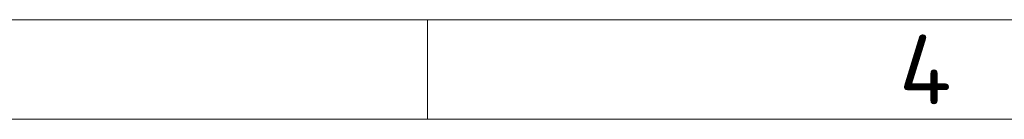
# Model space of a CAD drawing. Header units: millimetres. Extents: x 5 to 415, y 5 to 292.
# Tile 37 of 123: x 140 to 189, y 287 to 292. Entities that reach past the tile are written whole.
import ezdxf

# ---------------------------------------------------------------- set-up
doc = ezdxf.new("R2010")
doc.units = ezdxf.units.MM
doc.layers.add('Rahmen (ISO)', color=7, linetype='Continuous', lineweight=70)
doc.styles.add('Bezeichnungstext (ISO)', font='isocpeur.ttf')

# ---------------------------------------------------------------- blocks, each defined once
blk = doc.blocks.new('Ränder Basler-A3')
at = {"layer": 'Rahmen (ISO)', "color": 7, "lineweight": 18}
blk.add_line((5, 292), (415, 292), dxfattribs=at)
at = {"layer": 'Rahmen (ISO)', "color": 7, "linetype": 'Continuous', "lineweight": 18}
blk.add_line((160, 292), (160, 287), dxfattribs=at)
at = {"layer": 'Rahmen (ISO)', "lineweight": 18}
for p, q in [((110, 287), (160, 287)), ((160, 287), (210, 287))]:
    blk.add_line(p, q, dxfattribs=at)
at = {"layer": 'Rahmen (ISO)', "insert": (185, 289.5), "char_height": 3.5, "attachment_point": 5, "style": 'Bezeichnungstext (ISO)'}
blk.add_mtext('\\fISOCPEUR|b0|i0;{\\H3.5000;4}', dxfattribs=at)

msp = doc.modelspace()

# ---------------------------------------------------------------- block references
msp.add_blockref('Ränder Basler-A3', (0, 0))

doc.saveas('drawing.dxf')
